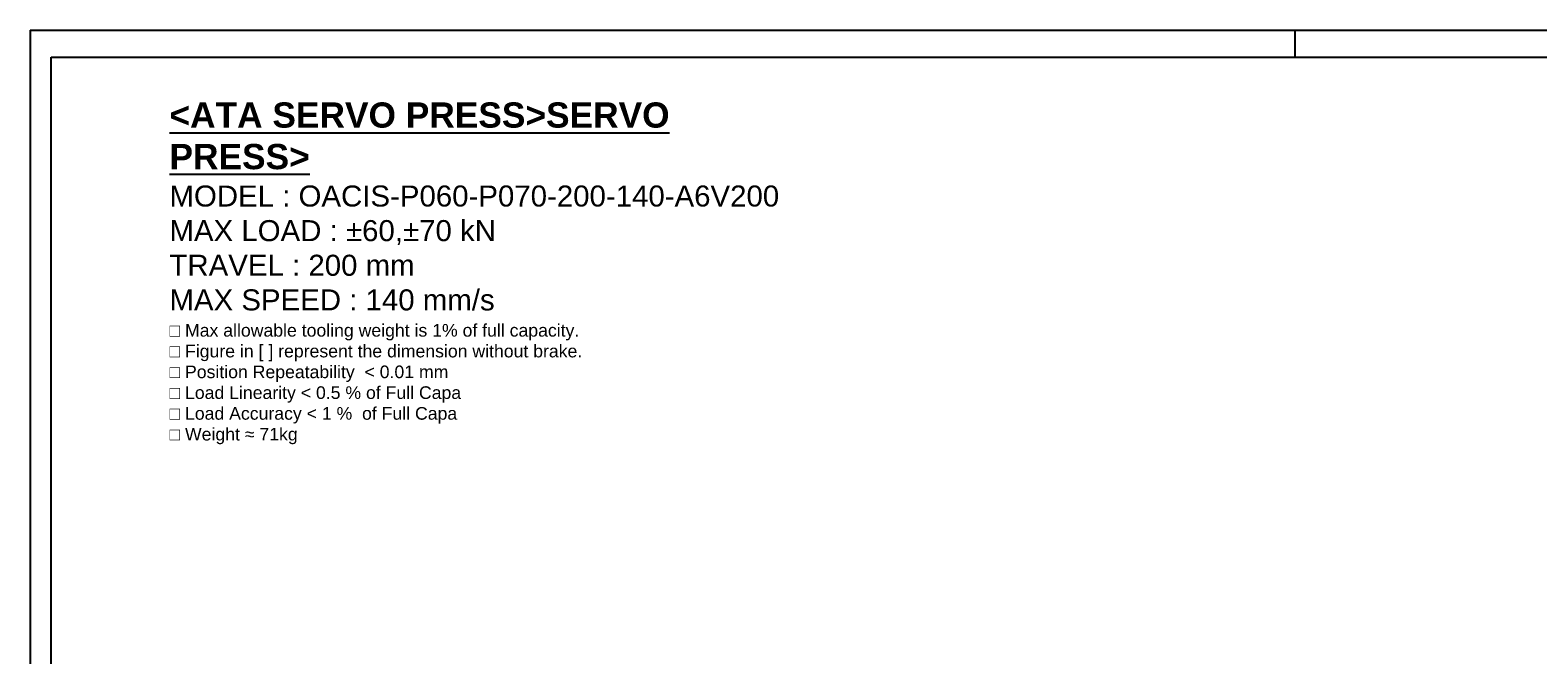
# Model space of a CAD drawing. Extents: x 0 to 1685, y -10 to 1188.
# Tile 5 of 23: x 0 to 1002, y 772 to 1188. Entities that reach past the tile are written whole.
import ezdxf

# ---------------------------------------------------------------- set-up
doc = ezdxf.new("R2010")
doc.units = 0
doc.header["$LTSCALE"] = 25.4
doc.layers.get('0').update_dxf_attribs({"linetype": 'CONTINUOUS'})
doc.layers.add('ATA-TEXT', color=7, linetype='CONTINUOUS', lineweight=25)
doc.styles.add('주 문자 (ISO)', font='arial.ttf')

# ---------------------------------------------------------------- blocks, each defined once
blk = doc.blocks.new('ata-Border-A1-002')
at = {"color": 253, "ltscale": 0.5}
for p, q in [((0, 594), (841, 594)), ((0, 594), (0, 0)), ((420.5, 594), (420.5, 585))]:
    blk.add_line(p, q, dxfattribs=at)
blk.add_line((7, 585), (834, 585))
at = {"ltscale": 0.5}
blk.add_line((7, 9), (7, 585), dxfattribs=at)

msp = doc.modelspace()

# ---------------------------------------------------------------- block references
at = {"xscale": 2, "yscale": 2, "zscale": 2}
msp.add_blockref('ata-Border-A1-002', (0, 0), dxfattribs=at)

# ---------------------------------------------------------------- texts
at = {"layer": 'ATA-TEXT', "color": 7, "insert": (92.6236193, 1139.8967229), "char_height": 4.9, "width": 390.057250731, "attachment_point": 1, "line_spacing_factor": 0.987388, "style": '주 문자 (ISO)'}
msp.add_mtext('{\\fArial|b1|i0|c129|p34;\\H3.42860x;\\L<ATA SERVO PRESS>SERVO PRESS>}\\P{\\fArial|b0|i0|c129|p34;\\H2.85705x;MODEL : }{\\fArial|b0|i0|c129|p34;\\H2.85705x;OACIS-P060-P070-200-140-A6V200 }\\P{\\fArial|b0|i0|c129|p34;\\H2.85705x;MAX LOAD : ±60,±70 kN}\\P{\\fArial|b0|i0|c129|p34;\\H2.85705x;TRAVEL : 200 mm}\\P{\\fArial|b0|i0|c129|p34;\\H2.85705x;MAX SPEED : 140 mm/s}\\P{\\fArial|b0|i0|c129|p34;\\H1.71423x;□ Max allowable tooling weight is 1% of full capacity.}\\P{\\fArial|b0|i0|c129|p34;\\H1.71423x;□ Figure in [ ] represent the dimension without brake.}\\P{\\fArial|b0|i0|c129|p34;\\H1.71423x;□ Position Repeatability  }{\\fArial|b0|i0|c129|p34;\\H1.71423x;<}{\\fArial|b0|i0|c129|p34;\\H1.71423x; 0.01 mm}\\P{\\fArial|b0|i0|c129|p34;\\H1.71423x;□ Load Linearity }{\\fArial|b0|i0|c129|p34;\\H1.71423x;<}{\\fArial|b0|i0|c129|p34;\\H1.71423x; 0.5 % of Full Capa}\\P{\\fArial|b0|i0|c129|p34;\\H1.71423x;□ Load Accuracy }{\\fArial|b0|i0|c129|p34;\\H1.71423x;<}{\\fArial|b0|i0|c129|p34;\\H1.71423x; 1 %  of Full Capa}\\P{\\fArial|b0|i0|c129|p34;\\H1.71423x;□ Weight ≈ 71kg}', dxfattribs=at)

doc.saveas('drawing.dxf')
